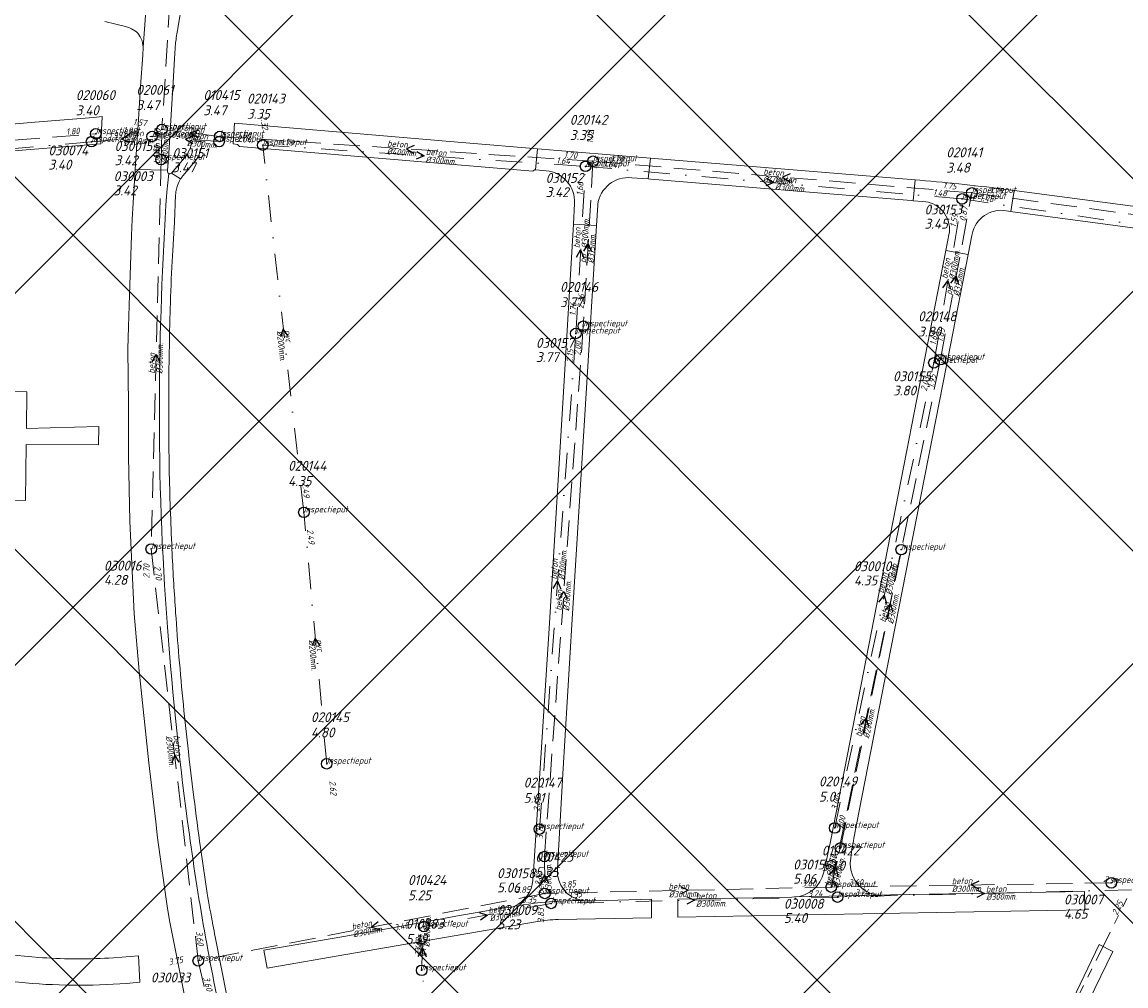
# Model space of a CAD drawing. Extents: x 148869 to 161638, y 453607 to 469810.
# Tile 180 of 256: x 152947 to 153157, y 463746 to 463929. Entities that reach past the tile are written whole.
import ezdxf

# ---------------------------------------------------------------- set-up
doc = ezdxf.new("R2010")
doc.units = 0
doc.header["$PDMODE"] = 32
doc.header["$PDSIZE"] = 2
for name, pattern in [('RI-GWA', [18.45, 6, -1.8, 1.75, -1.8, 1.75, -1.8, 1.75, -1.8]), ('RI-HWA', [7.4, 5, -2.4]), ('RI-VWA', [11, 5, -3, 0, -3])]:
    doc.linetypes.add(name, pattern=pattern)
doc.layers.get('0').update_dxf_attribs({"linetype": 'CONTINUOUS'})
doc.layers.get('DEFPOINTS').update_dxf_attribs({"linetype": 'CONTINUOUS'})
doc.layers.add('2023 hatch', color=90, linetype='CONTINUOUS')
for name, color, linetype, lineweight in [('B-OI-RI-GWA_BOB-T18', 10, 'CONTINUOUS', 18), ('B-OI-RI-GWA_TRANSPORTLEIDING-G', 10, 'RI-GWA', 18), ('B-OI-RI-HWA-BOB-T18', 150, 'CONTINUOUS', 18), ('B-OI-RI-HWA-MATERIAAL-T18', 150, 'CONTINUOUS', 18), ('B-OI-RI-HWA-PUTDEKSELHOOGTE-T25', 150, 'CONTINUOUS', 25), ('B-OI-RI-HWA-PUTNUMMER-T25', 150, 'CONTINUOUS', 25), ('B-OI-RI-HWA_DIAMETER-T18', 150, 'CONTINUOUS', 18), ('B-OI-RI-HWA_RIOOLPUT-S', 150, 'CONTINUOUS', 25), ('B-OI-RI-HWA_TRANSPORTLEIDING-G', 150, 'RI-HWA', 18), ('B-OI-RI-HWA_TRANSPORTLEIDING-VGS-G', 141, 'RI-HWA', 18), ('B-OI-RI-STROOMRICHTING-S', 252, 'CONTINUOUS', 25), ('B-OI-RI-VWA-BOB-T18', 34, 'CONTINUOUS', 18), ('B-OI-RI-VWA-DIAMETER-T18', 34, 'CONTINUOUS', 18), ('B-OI-RI-VWA-MATERIAAL-T18', 34, 'CONTINUOUS', 18), ('B-OI-RI-VWA_PUTDEKSELHOOGTE-T25', 34, 'CONTINUOUS', 25), ('B-OI-RI-VWA_PUTNUMMER-T25', 34, 'CONTINUOUS', 25), ('B-OI-RI-VWA_RIOOLPUT-S', 34, 'CONTINUOUS', 25), ('B-OI-RI-VWA_TRANSPORTLEIDING-G', 34, 'RI-VWA', 18), ('B-OI-RI-VWA_TRANSPORTLEIDING-VGS-G', 30, 'RI-VWA', 18), ('B-RO-VH-VERHARDING_ASFALT-GV', 251, 'CONTINUOUS', 18), ('B-RO-VH-VERHARDING_STRAATBAKSTEEN-GV', 251, 'CONTINUOUS', 18)]:
    doc.layers.add(name, color=color, linetype=linetype, lineweight=lineweight)
doc.styles.add('NLCS-ISO-M500-T18_CURSIEF', font='NLCS-ISO.ttf', dxfattribs={"oblique": 15, "height": 0.9})
doc.styles.add('NLCS-ISO-M750-T25_CURSIEF', font='NLCS-ISO.ttf', dxfattribs={"oblique": 15, "height": 1.875})

# ---------------------------------------------------------------- blocks, each defined once
blk = doc.blocks.new('ACMAP_ANN_TEMPLATE_vwa-diam')
at = {"color": 0, "linetype": 'ByBlock', "style": 'NLCS-ISO-M500-T18_CURSIEF', "oblique": 15}
blk.add_attdef('vwa-diam', (0.3, -1.3), '', height=1.2, dxfattribs=at)
blk = doc.blocks.new('ACMAP_ANN_TEMPLATE_vwa-materiaal')
at = {"color": 0, "linetype": 'ByBlock', "style": 'NLCS-ISO-M500-T18_CURSIEF', "oblique": 15}
blk.add_attdef('vwa-mat', (0.3, 0.2), '', height=1.2, dxfattribs=at)
blk = doc.blocks.new('ACMAP_ANN_TEMPLATE_vwa-nap-l')
at = {"color": 0, "linetype": 'ByBlock', "style": 'NLCS-ISO-M500-T18_CURSIEF', "oblique": 15}
blk.add_attdef('vwa-nap-l', (3.3, 0.2), '', height=1.2, dxfattribs=at)
blk = doc.blocks.new('ACMAP_ANN_TEMPLATE_vwa-nap-r')
at = {"color": 0, "linetype": 'ByBlock', "style": 'NLCS-ISO-M500-T18_CURSIEF', "oblique": 15}
blk.add_attdef('vwa-nap-r', (-5.6, 0.2), '', height=1.2, dxfattribs=at)
blk = doc.blocks.new('ACMAP_ANN_TEMPLATE_hwa-diam')
at = {"color": 0, "linetype": 'ByBlock', "style": 'NLCS-ISO-M500-T18_CURSIEF', "oblique": 15}
blk.add_attdef('hwa-diam', (-3.7, -1.3), '', height=1.2, dxfattribs=at)
blk = doc.blocks.new('ACMAP_ANN_TEMPLATE_hwa-materiaal')
at = {"color": 0, "linetype": 'ByBlock', "style": 'NLCS-ISO-M500-T18_CURSIEF', "oblique": 15}
blk.add_attdef('hwa-mat', (-3.7, 0.2), '', height=1.2, dxfattribs=at)
blk = doc.blocks.new('ACMAP_ANN_TEMPLATE_hwa-nap-l')
at = {"color": 0, "linetype": 'ByBlock', "style": 'NLCS-ISO-M500-T18_CURSIEF', "oblique": 15}
blk.add_attdef('hwa-nap-l', (3.3, 0.2), '', height=1.2, dxfattribs=at)
blk = doc.blocks.new('ACMAP_ANN_TEMPLATE_hwa-nap-r')
at = {"color": 0, "linetype": 'ByBlock', "style": 'NLCS-ISO-M500-T18_CURSIEF', "oblique": 15}
blk.add_attdef('hwa-nap-r', (-5.6, 0.2), '', height=1.2, dxfattribs=at)
blk = doc.blocks.new('ACMAP_ANN_TEMPLATE_gwa-nap-r')
at = {"color": 0, "linetype": 'ByBlock', "style": 'NLCS-ISO-M500-T18_CURSIEF', "oblique": 15}
blk.add_attdef('gwa-nap-r', (-5.6, 0.2), '', height=1.2, dxfattribs=at)
blk = doc.blocks.new('ACMAP_ANN_TEMPLATE_hwa-puth')
at = {"color": 0, "linetype": 'ByBlock', "style": 'NLCS-ISO-M750-T25_CURSIEF', "oblique": 15}
blk.add_attdef('hwa-puth', (-9, -6.8), '', height=1.88, dxfattribs=at)
blk = doc.blocks.new('ACMAP_ANN_TEMPLATE_hwa-putnr')
at = {"color": 0, "linetype": 'ByBlock', "style": 'NLCS-ISO-M750-T25_CURSIEF', "oblique": 15}
blk.add_attdef('hwa-putnr', (-9, -4.1), '', height=1.88, dxfattribs=at)
blk = doc.blocks.new('ACMAP_ANN_TEMPLATE_type knoop')
at = {"layer": 'DEFPOINTS', "style": 'NLCS-ISO-M500-T18_CURSIEF', "oblique": 15}
blk.add_attdef('type_knoop', (0, 0), '', height=1.2, dxfattribs=at)
blk = doc.blocks.new('ACMAP_ANN_TEMPLATE_vwa-puth')
at = {"color": 0, "linetype": 'ByBlock', "style": 'NLCS-ISO-M750-T25_CURSIEF', "oblique": 15}
blk.add_attdef('vwa-puth', (-3, 5), '', height=1.88, dxfattribs=at)
blk = doc.blocks.new('ACMAP_ANN_TEMPLATE_vwa-putnr')
at = {"color": 0, "linetype": 'ByBlock', "style": 'NLCS-ISO-M750-T25_CURSIEF', "oblique": 15}
blk.add_attdef('vaw-putnr', (-3, 7.9), '', height=1.88, dxfattribs=at)

msp = doc.modelspace()

# ---------------------------------------------------------------- hatches: boundary and pattern name
at = {"layer": '2023 hatch'}
h = msp.add_hatch(dxfattribs=at)
h.set_pattern_fill('L45L135', color=256, scale=49.98)
h.set_pattern_definition([(45, (0, 0), (-35.341197, 35.341197), []), (135, (0, 0), (-35.341197, -35.341197), [])])
h.paths.add_polyline_path([(155033.65, 463387.49), (154736.21, 463174.82), (154703.82, 463157.03), (154669.13, 463116.73), (154497.36, 463128.81), (154485.96, 463103.35), (154403, 462810.28), (154029.41, 462913.19), (153921.91, 462926.36), (153533.06, 462959.92), (153521.58, 463046.87), (153065.73, 463131.59), (152840.09, 463157.69), (152602.55, 463321.62), (152457.44, 463373.38), (152283.77, 463566.95), (152230.15, 463641.33), (152156.25, 463699.58), (152012.16, 463887.19), (152009.38, 463939.89), (151991.35, 464191.03), (152103.19, 464343.83), (152153.39, 464455.21), (152151.03, 464561.94), (152249.45, 464811.76), (152130.92, 465032.5), (152332.42, 465169.93), (152738.18, 465252.75), (152947.54, 465152.17), (153150.32, 465023.39), (153302.02, 464886.05), (153728.6, 464650.43), (153874.6, 464567.83), (153954.88, 464501.43), (153988.94, 464472.57), (154027.82, 464422.75), (154193.47, 464138.07), (154280.01, 463968.67), (154339.28, 463993.19), (154494.94, 463873.13), (154622.49, 463821.49), (154755.92, 463721.99), (154868.72, 463597.28)])

# ---------------------------------------------------------------- linework, layer by layer
at = {"layer": 'B-OI-RI-GWA_TRANSPORTLEIDING-G', "color": 251}
msp.add_line((153134.63, 463717.87), (153157.78, 463764.28), dxfattribs=at)
at = {"layer": 'B-OI-RI-HWA_RIOOLPUT-S', "color": 251}
for p in [(152973.67, 463908.63), (152961.1, 463907.8), (152984.65, 463907.29), (152973.5, 463902.9), (153055.55, 463902.58), (153127.51, 463896.58), (153053.71, 463871.26), (153121.53, 463864.92), (152971.63, 463828.98), (153114.1, 463828.86), (153102.56, 463772.24), (153046.32, 463770.59), (153046.4, 463763.6), (153100.8, 463764.8), (153154, 463765.6), (152980.56, 463750.8)]:
    msp.add_point(p, dxfattribs=at)
at = {"layer": 'B-OI-RI-HWA_TRANSPORTLEIDING-G', "color": 251}
for p, q in [((152980.77, 464021.57), (152973.67, 463908.63)), ((152973.5, 463902.9), (152973.67, 463908.63)), ((152984.65, 463907.29), (152973.67, 463908.63)), ((153055.55, 463902.58), (152984.65, 463907.29)), ((152973.5, 463902.9), (152971.63, 463828.98)), ((153055.55, 463902.58), (153053.71, 463871.26)), ((153127.51, 463896.58), (153055.55, 463902.58)), ((153121.53, 463864.92), (153127.51, 463896.58)), ((153213.48, 463885.11), (153127.51, 463896.58)), ((153053.71, 463871.26), (153046.32, 463770.59)), ((153102.56, 463772.24), (153121.53, 463864.92)), ((152971.63, 463828.98), (152980.56, 463750.8)), ((153100.8, 463764.8), (153114.1, 463828.86)), ((153100.8, 463764.8), (153102.56, 463772.24)), ((153046.32, 463770.59), (153046.4, 463763.6)), ((153100.8, 463764.8), (153046.4, 463763.6)), ((153154, 463765.6), (153100.8, 463764.8)), ((153046.4, 463763.6), (152980.56, 463750.8)), ((152980.56, 463750.8), (152994.12, 463693.46))]:
    msp.add_line(p, q, dxfattribs=at)
at = {"layer": 'B-OI-RI-HWA_TRANSPORTLEIDING-VGS-G', "color": 251}
msp.add_line((152916, 463904.3), (152961.1, 463907.8), dxfattribs=at)
at = {"layer": 'B-OI-RI-STROOMRICHTING-S', "color": 251}
for points in [[(152967.42, 463907.64), (152966.05, 463906.79), (152967.55, 463906.2)], [(152979.65, 463907.41), (152978.17, 463906.8), (152979.55, 463905.97)], [(152980.67, 463908.5), (152979.15, 463907.96), (152980.49, 463907.07)], [(153021.58, 463905.56), (153020.1, 463904.94), (153021.48, 463904.12)], [(153022.08, 463904.44), (153023.46, 463903.63), (153021.98, 463903)], [(153088.51, 463899.36), (153089.89, 463898.52), (153088.39, 463897.93)], [(153093.02, 463900.18), (153091.52, 463899.58), (153092.89, 463898.74)], [(153053.82, 463885.52), (153054.62, 463886.92), (153055.26, 463885.44)], [(153052.39, 463884.36), (153053.2, 463885.75), (153053.83, 463884.27)], [(153123.54, 463879.47), (153124.52, 463880.75), (153124.95, 463879.2)], [(153122.02, 463878.57), (153122.96, 463879.87), (153123.43, 463878.33)], [(152997.6, 463869.44), (152996.71, 463870.79), (152996.17, 463869.28)], [(152971.8, 463864.52), (152972.57, 463865.94), (152973.24, 463864.48)], [(153048.01, 463821.46), (153048.83, 463822.85), (153049.43, 463821.36)], [(153049.18, 463819.54), (153050.01, 463820.93), (153050.62, 463819.44)], [(153109.86, 463818.91), (153110.88, 463820.16), (153111.27, 463818.61)], [(153111.05, 463817.31), (153112.04, 463818.58), (153112.45, 463817.02)], [(153003.64, 463810.71), (153002.8, 463812.08), (153002.2, 463810.58)], [(153106.45, 463795.57), (153107.45, 463796.83), (153107.86, 463795.27)], [(152976.96, 463788.54), (152976.1, 463789.89), (152975.54, 463788.38)], [(153047.15, 463765.55), (153046.36, 463767.1), (153045.6, 463765.53)], [(153100.55, 463767.18), (153101.67, 463768.52), (153102.08, 463766.82)], [(153072.14, 463764.89), (153073.6, 463764.2), (153072.17, 463763.45)], [(153128.83, 463765.94), (153127.39, 463765.2), (153128.85, 463764.5)], [(153073.33, 463762.99), (153074.8, 463762.3), (153073.38, 463761.55)], [(153128.42, 463764.27), (153129.89, 463763.59), (153128.46, 463762.83)], [(153033.95, 463759.95), (153035.49, 463759.5), (153034.2, 463758.53)], [(153014.76, 463758.18), (153013.48, 463757.2), (153015.02, 463756.77)], [(153022.35, 463751.63), (153023.2, 463753.15), (153023.89, 463751.55)]]:
    msp.add_lwpolyline(points, dxfattribs=at)
at = {"layer": 'B-OI-RI-VWA_RIOOLPUT-S'}
for p in [(152960.3, 463906.3), (152971.81, 463907.29), (152984.53, 463906.31), (152992.82, 463905.64), (153054.13, 463901.61), (153125.65, 463895.43), (153052.29, 463869.89), (153120.3, 463864.31), (153000.63, 463835.94), (153004.97, 463788.21), (153045.38, 463775.8), (153101.46, 463776.02), (153047.6, 463761.7), (153102, 463762.9), (153023.4, 463757.3), (153023, 463749)]:
    msp.add_point(p, dxfattribs=at)
at = {"layer": 'B-OI-RI-VWA_TRANSPORTLEIDING-G', "color": 251}
for p, q in [((152960.3, 463906.3), (152971.81, 463907.29)), ((152984.53, 463906.31), (152971.81, 463907.29)), ((152992.82, 463905.64), (153054.13, 463901.61)), ((153000.63, 463835.94), (152992.82, 463905.64)), ((153052.29, 463869.89), (153054.13, 463901.61)), ((153054.13, 463901.61), (153125.65, 463895.43)), ((153120.3, 463864.31), (153125.65, 463895.43)), ((153125.65, 463895.43), (153214.21, 463882.42)), ((153045.38, 463775.8), (153052.29, 463869.89)), ((153101.46, 463776.02), (153120.3, 463864.31)), ((153004.97, 463788.21), (153000.63, 463835.94)), ((153102, 463762.9), (153047.6, 463761.7)), ((153157.78, 463764.28), (153102, 463762.9)), ((153047.6, 463761.7), (153023.4, 463757.3)), ((153023, 463749), (153023.4, 463757.3)), ((153026, 463728), (153023, 463749))]:
    msp.add_line(p, q, dxfattribs=at)
at = {"layer": 'B-OI-RI-VWA_TRANSPORTLEIDING-VGS-G', "color": 251}
msp.add_line((152960.3, 463906.3), (152914, 463902.1), dxfattribs=at)
at = {"layer": 'B-RO-VH-VERHARDING_ASFALT-GV', "flags": 128}
for points in [[(152976.67, 463927.77), (152978.15, 463936.76), (152979.36, 463944.09), (152979.63, 463946.07), (152980.07, 463952.53), (152980.89, 463964.57), (152981.37, 463970.9), (152973.36, 463971.6), (152972.64, 463961.9), (152972.32, 463957.02), (152972.03, 463952.39), (152970.8, 463933.95)], [(152970.78, 463933.73), (152970.78, 463933.71), (152970.08, 463924.23)], [(152970.08, 463924.23), (152970.78, 463933.71)], [(152962.84, 463929.09), (152964.91, 463928.59), (152966.78, 463928.17)], [(152968.23, 463927.56), (152968.82, 463927.17)], [(152970.08, 463924.23), (152970.04, 463922.71), (152969.59, 463916.76), (152969.19, 463910.48), (152968.59, 463901), (152974.76, 463900.9), (152974.89, 463903.11), (152975.79, 463917.58), (152976.05, 463922.04), (152976.28, 463925.03)], [(152981.3, 463906.3), (152979.08, 463906.46), (152979.05, 463906.22)], [(152978.27, 463903.63), (152975.48, 463900.31), (152977.22, 463899.22)], [(153062.9, 463899.46), (153066.06, 463899.22), (153066.48, 463903.19), (153045.04, 463904.96), (153044.64, 463900.97), (153046.66, 463900.78)], [(152974.74, 463900.64), (152974.76, 463900.9), (152968.59, 463901), (152968.02, 463891.5), (152967.9, 463888.48), (152967.49, 463877.24), (152967.29, 463871.18), (152967.21, 463866.99), (152967.34, 463856.28), (152967.33, 463846.54), (152967.55, 463834.28), (152968.4, 463816.65), (152969.37, 463805.78), (152971.2, 463788.38), (152972.5, 463777.21), (152972.78, 463774.74)], [(152977.65, 463899.82), (152979.61, 463902.13)], [(152974.96, 463900.25), (152974.58, 463896.72)], [(152974.58, 463896.72), (152974.96, 463900.25)], [(152977.22, 463899.22), (152975.48, 463900.31)], [(153117.63, 463898.97), (153116.76, 463899.06), (153116.35, 463895.1), (153118.2, 463894.95)], [(153134, 463893.19), (153134.93, 463893.06), (153135.52, 463897.05), (153134.52, 463897.17)], [(152975.62, 463883.6), (152975.73, 463885.61), (152975.86, 463887.84), (152976.04, 463891.02), (152976.28, 463896.22)], [(153052.05, 463894.57), (153051.84, 463890.67), (153056.19, 463890.37), (153056.44, 463894.25), (153056.45, 463894.35)], [(153123.25, 463889.12), (153123.21, 463888.91), (153122.58, 463885.61), (153126.82, 463884.9), (153127.54, 463888.46), (153127.59, 463888.73)], [(152979.75, 463781.81), (152978.86, 463789.08), (152978.72, 463790.47)], [(152972.78, 463774.74), (152972.83, 463774.18), (152973.57, 463768.77), (152974.74, 463760.73), (152975.16, 463758.13), (152978.17, 463743.25), (152978.4, 463742.13)], [(152982.27, 463763.59), (152981.92, 463765.79), (152981, 463772.3)], [(152987.08, 463738.85), (152986.06, 463743.83), (152983.79, 463755.38)]]:
    msp.add_lwpolyline(points, dxfattribs=at)
at = {"layer": 'B-RO-VH-VERHARDING_ASFALT-GV'}
for points in [[(152966.78, 463928.17, -0.052747), (152968.23, 463927.56)], [(152968.82, 463927.17, -0.199786), (152970.08, 463924.23)], [(152976.28, 463925.03, -0.020037), (152976.67, 463927.77)], [(152979.25, 463905.75, -0.107824), (152978.27, 463903.63)], [(152979.05, 463906.22, -0.310509), (152979.25, 463905.75)], [(152979.61, 463902.13, 0.177263), (152981.3, 463906.3)], [(152974.96, 463900.25, -0.275263), (152974.74, 463900.64)], [(152975.48, 463900.31, -0.33047), (152974.96, 463900.25)], [(152976.42, 463897.28, -0.086053), (152977.22, 463899.22)], [(152977.22, 463899.22, -0.03016), (152977.65, 463899.82)], [(153046.66, 463900.78, -0.401304), (153052.05, 463894.57)], [(153056.45, 463894.35, -0.404316), (153062.9, 463899.46)], [(153134.52, 463897.17, 0.012066), (153117.63, 463898.97)], [(152974.58, 463896.72, 0.015091), (152973.19, 463856.64)], [(152973.19, 463856.64, -0.015091), (152974.58, 463896.72)], [(152976.28, 463896.22, -0.042934), (152976.42, 463897.28)], [(153118.2, 463894.95, -0.429649), (153123.25, 463889.12)], [(153127.59, 463888.73, -0.408159), (153134, 463893.19)], [(152975.24, 463874.59, -0.005208), (152975.62, 463883.6)], [(152975.18, 463872.5, -0.00097), (152975.24, 463874.59)], [(152975.08, 463867.67, -0.001657), (152975.18, 463872.5)], [(152975.06, 463843.22, -0.008835), (152975.08, 463867.67)], [(152973.19, 463856.64, 0.020375), (152974.73, 463814.13)], [(152974.73, 463814.13, -0.020375), (152973.19, 463856.64)], [(152975.61, 463828.06, -0.004682), (152975.06, 463843.22)], [(152976.28, 463816.83, -0.005249), (152975.61, 463828.06)], [(152976.91, 463808.49, -0.003594), (152976.28, 463816.83)], [(152974.73, 463814.13, 0.016369), (152978.89, 463774.8)], [(152978.89, 463774.8, -0.016369), (152974.73, 463814.13)], [(152977.74, 463799.39, -0.003847), (152976.91, 463808.49)], [(152978.72, 463790.47, -0.007729), (152977.74, 463799.39)], [(152981, 463772.3, -0.004419), (152979.75, 463781.81)], [(152978.89, 463774.8, 0.021596), (152985.86, 463735.94)], [(152985.86, 463735.94, -0.021596), (152978.89, 463774.8)], [(152983.35, 463757.63, -0.003821), (152982.27, 463763.59)], [(152983.79, 463755.38, -0.000859), (152983.35, 463757.63)]]:
    msp.add_lwpolyline(points, format="xyb", dxfattribs=at)
at = {"layer": 'B-RO-VH-VERHARDING_ASFALT-GV', "flags": 128}
for points in [[(153044.1, 463900.72), (153044.43, 463900.98), (153044.64, 463900.97), (153045.04, 463904.96), (153031.4, 463906.09), (152988.24, 463909.75), (152987.46, 463909.83), (152987.2, 463905.86), (152988.05, 463905.77), (152988.39, 463905.37)], [(153066.52, 463899.19), (153115.96, 463895.14), (153116.35, 463895.1), (153116.76, 463899.06), (153066.48, 463903.19), (153066.06, 463899.22)], [(153199.68, 463884.42), (153200.29, 463888.47), (153135.52, 463897.05), (153134.93, 463893.06), (153135.3, 463893.01), (153199.34, 463884.47)]]:
    msp.add_lwpolyline(points, close=True, dxfattribs=at)
at = {"layer": 'B-RO-VH-VERHARDING_STRAATBAKSTEEN-GV', "flags": 128}
for points in [[(152921.1, 463902.62), (152962.05, 463905.9), (152962.35, 463911.09), (152960.67, 463910.9), (152949.52, 463910.01), (152947.4, 463909.82), (152942.73, 463909.45), (152934.55, 463908.8), (152934.24, 463908.77), (152904.38, 463906.36), (152885.27, 463904.77)], [(153048.82, 463768.35), (153049.81, 463786.28), (153051.58, 463815.65), (153054.11, 463856.5), (153056.19, 463890.37), (153051.84, 463890.67), (153049.91, 463857.75), (153047.21, 463813.9), (153044.26, 463767.75), (153044.15, 463766.1)], [(153105.12, 463774.1), (153111.52, 463806.79), (153123.43, 463867.69), (153126.82, 463884.9), (153122.58, 463885.61), (153113.59, 463839.59), (153103.35, 463787.09), (153100.68, 463773.47), (153099.69, 463769.01), (153099.38, 463767.62)], [(152945.6, 463838.23), (152947.77, 463838.2), (152947.88, 463848.81), (152961.63, 463848.72), (152961.71, 463852.21), (152952.47, 463851.97), (152947.97, 463851.85), (152948.04, 463858.8), (152929.01, 463859.05)], [(153048.96, 463758.66), (153066.67, 463758.95), (153066.66, 463762.5), (153055.95, 463762.2), (153054.51, 463762.18)], [(153093.8, 463762.92), (153110.32, 463763.24)], [(153039.97, 463760.93), (153039.54, 463760.84), (153039.37, 463760.96), (153029.49, 463759.26), (153024.48, 463758.36), (153008.25, 463755.45), (152993.05, 463752.83), (152993.67, 463749.4), (152994.75, 463749.59), (153008.62, 463751.98), (153045.03, 463758.29)], [(153053.4, 463762.27), (153053.06, 463762.27), (153051.77, 463762.25), (153050.48, 463762.21), (153049.2, 463762.15), (153047.92, 463762.07), (153046.64, 463761.96), (153045.55, 463761.85), (153044.47, 463761.73), (153043.39, 463761.59), (153042.31, 463761.44), (153040.62, 463761.17)], [(153040.62, 463761.17), (153042.31, 463761.44), (153043.39, 463761.59), (153044.47, 463761.73), (153045.55, 463761.85), (153046.64, 463761.96), (153047.92, 463762.07), (153049.2, 463762.15), (153050.48, 463762.21), (153051.77, 463762.25), (153053.06, 463762.27), (153053.4, 463762.27)], [(152950.96, 463751.4), (152945.51, 463751.9)], [(152969.5, 463746.73), (152969.25, 463751.75), (152964.46, 463751.39)], [(152943.25, 463747.09), (152949.05, 463746.5)]]:
    msp.add_lwpolyline(points, dxfattribs=at)
at = {"layer": 'B-RO-VH-VERHARDING_STRAATBAKSTEEN-GV'}
for points in [[(153104.45, 463769.81, -0.025883), (153105.12, 463774.1)], [(153104.42, 463769.15, -0.027486), (153104.45, 463769.81)], [(153109.57, 463763.29, -0.374934), (153104.42, 463769.15)], [(153053.4, 463762.27, -0.381713), (153048.8, 463768.14)], [(153048.8, 463768.14, -0.009544), (153048.82, 463768.35)], [(153099.38, 463767.62, -0.345634), (153093.8, 463762.92)], [(153044.15, 463766.1, -0.275288), (153040.62, 463761.17)], [(153110.32, 463763.24, -0.031813), (153109.57, 463763.29)], [(153040.62, 463761.17, -0.030094), (153039.97, 463760.93)], [(153054.51, 463762.18, -0.050247), (153053.4, 463762.27)], [(153045.03, 463758.29, -0.012318), (153046.9, 463758.52)], [(153046.9, 463758.52, -0.013135), (153048.96, 463758.66)], [(152964.46, 463751.39, -0.032225), (152950.96, 463751.4)], [(152949.05, 463746.5, 0.042504), (152969.5, 463746.73)]]:
    msp.add_lwpolyline(points, format="xyb", dxfattribs=at)
at = {"layer": 'B-RO-VH-VERHARDING_STRAATBAKSTEEN-GV', "flags": 128}
for points in [[(153148.97, 463760.48), (153148.91, 463763.96), (153112.07, 463763.32), (153110.32, 463763.24), (153093.8, 463762.92), (153093.34, 463762.91), (153071.64, 463762.53), (153071.68, 463759.08)], [(153151.72, 463753.88), (153140.24, 463730.01), (153137.01, 463723.4), (153139.49, 463722.15), (153154.32, 463752.56)]]:
    msp.add_lwpolyline(points, close=True, dxfattribs=at)

# ---------------------------------------------------------------- block references
at = {"layer": 'B-OI-RI-GWA_BOB-T18', "color": 251}
for rotation, values in [(345.5565724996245, {'gwa-nap-r': '2.59'}), (63.48929506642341, {'gwa-nap-r': '2.25'})]:
    msp.add_blockref('ACMAP_ANN_TEMPLATE_gwa-nap-r', (153157.78, 463764.28), dxfattribs=dict(at, rotation=rotation)).add_auto_attribs(values)
at = {"layer": 'B-OI-RI-HWA-BOB-T18', "color": 251}
for name, p, rotation, values in [('ACMAP_ANN_TEMPLATE_hwa-nap-r', (152973.67, 463908.63), 353.0498025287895, {'hwa-nap-r': '1.57'}), ('ACMAP_ANN_TEMPLATE_hwa-nap-l', (152973.5, 463902.9), 88.5508622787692, {'hwa-nap-l': '1.90'}), ('ACMAP_ANN_TEMPLATE_hwa-nap-l', (152973.5, 463902.9), 88.30062370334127, {'hwa-nap-l': '1.40'}), ('ACMAP_ANN_TEMPLATE_hwa-nap-r', (152961.1, 463907.8), 4.437563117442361, {'hwa-nap-r': '1.80'}), ('ACMAP_ANN_TEMPLATE_hwa-nap-r', (152984.65, 463907.29), 356.1977787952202, {'hwa-nap-r': '1.60'}), ('ACMAP_ANN_TEMPLATE_hwa-nap-l', (152984.65, 463907.29), 353.0498025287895, {'hwa-nap-l': '1.60'}), ('ACMAP_ANN_TEMPLATE_hwa-nap-l', (153055.55, 463902.58), 86.64147506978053, {'hwa-nap-l': '1.02'}), ('ACMAP_ANN_TEMPLATE_hwa-nap-r', (152973.67, 463908.63), 86.40282092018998, {'hwa-nap-r': '1.31'}), ('ACMAP_ANN_TEMPLATE_hwa-nap-r', (152973.67, 463908.63), 88.30062370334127, {'hwa-nap-r': '1.40'}), ('ACMAP_ANN_TEMPLATE_hwa-nap-r', (153055.55, 463902.58), 355.2316802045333, {'hwa-nap-r': '1.70'}), ('ACMAP_ANN_TEMPLATE_hwa-nap-l', (153055.55, 463902.58), 356.1977787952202, {'hwa-nap-l': '1.70'}), ('ACMAP_ANN_TEMPLATE_hwa-nap-r', (153127.51, 463896.58), 352.4039160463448, {'hwa-nap-r': '1.75'}), ('ACMAP_ANN_TEMPLATE_hwa-nap-l', (153127.51, 463896.58), 355.2316802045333, {'hwa-nap-l': '1.75'}), ('ACMAP_ANN_TEMPLATE_hwa-nap-r', (153127.51, 463896.58), 79.29372399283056, {'hwa-nap-r': '0.87'}), ('ACMAP_ANN_TEMPLATE_hwa-nap-l', (153053.71, 463871.26), 85.80082026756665, {'hwa-nap-l': '2.36'}), ('ACMAP_ANN_TEMPLATE_hwa-nap-l', (153121.53, 463864.92), 79.29372399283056, {'hwa-nap-l': '1.85'}), ('ACMAP_ANN_TEMPLATE_hwa-nap-r', (153053.71, 463871.26), 86.64147506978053, {'hwa-nap-r': '2.00'}), ('ACMAP_ANN_TEMPLATE_hwa-nap-r', (153121.53, 463864.92), 78.43230335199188, {'hwa-nap-r': '1.95'}), ('ACMAP_ANN_TEMPLATE_hwa-nap-r', (152971.63, 463828.98), 88.5508622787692, {'hwa-nap-r': '2.70'}), ('ACMAP_ANN_TEMPLATE_hwa-nap-l', (152971.63, 463828.98), 276.516287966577, {'hwa-nap-l': '2.70'}), ('ACMAP_ANN_TEMPLATE_hwa-nap-r', (153114.1, 463828.86), 78.27100514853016, {'hwa-nap-r': '2.76'}), ('ACMAP_ANN_TEMPLATE_hwa-nap-l', (153102.56, 463772.24), 78.43230335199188, {'hwa-nap-l': '3.00'}), ('ACMAP_ANN_TEMPLATE_hwa-nap-l', (153046.32, 463770.59), 90.67172414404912, {'hwa-nap-l': '3.76'}), ('ACMAP_ANN_TEMPLATE_hwa-nap-l', (153100.8, 463764.8), 78.27100514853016, {'hwa-nap-l': '3.57'}), ('ACMAP_ANN_TEMPLATE_hwa-nap-l', (153100.8, 463764.8), 76.71442443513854, {'hwa-nap-l': '3.60'}), ('ACMAP_ANN_TEMPLATE_hwa-nap-r', (153102.56, 463772.24), 76.71442443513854, {'hwa-nap-r': '3.48'}), ('ACMAP_ANN_TEMPLATE_hwa-nap-r', (153046.32, 463770.59), 85.80082026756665, {'hwa-nap-r': '2.85'}), ('ACMAP_ANN_TEMPLATE_hwa-nap-r', (153046.4, 463763.6), 1.263672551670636, {'hwa-nap-r': '3.85'}), ('ACMAP_ANN_TEMPLATE_hwa-nap-l', (153046.4, 463763.6), 11.00167745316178, {'hwa-nap-l': '3.85'}), ('ACMAP_ANN_TEMPLATE_hwa-nap-r', (153100.8, 463764.8), 0.8615257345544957, {'hwa-nap-r': '3.60'}), ('ACMAP_ANN_TEMPLATE_hwa-nap-l', (153100.8, 463764.8), 1.263672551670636, {'hwa-nap-l': '3.60'}), ('ACMAP_ANN_TEMPLATE_hwa-nap-r', (153046.4, 463763.6), 90.67172414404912, {'hwa-nap-r': '3.83'}), ('ACMAP_ANN_TEMPLATE_hwa-nap-r', (152980.56, 463750.8), 276.516287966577, {'hwa-nap-r': '3.60'}), ('ACMAP_ANN_TEMPLATE_hwa-nap-r', (152980.56, 463750.8), 11.00167745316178, {'hwa-nap-r': '3.75'}), ('ACMAP_ANN_TEMPLATE_hwa-nap-l', (152980.56, 463750.8), 283.3051086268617, {'hwa-nap-l': '3.60'})]:
    msp.add_blockref(name, p, dxfattribs=dict(at, rotation=rotation)).add_auto_attribs(values)
at = {"layer": 'B-OI-RI-HWA-MATERIAAL-T18', "color": 251}
for p, rotation, values in [((152979.16, 463907.96), 353.0498025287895, {'hwa-mat': 'beton'}), ((152973.58, 463905.77), 88.30062370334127, {'hwa-mat': 'beton'}), ((153020.1, 463904.94), 356.1977787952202, {'hwa-mat': 'beton'}), ((153091.53, 463899.58), 355.2316802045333, {'hwa-mat': 'beton'}), ((153054.63, 463886.92), 86.64147506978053, {'hwa-mat': 'pp'}), ((153124.52, 463880.75), 79.29372399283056, {'hwa-mat': 'pp'}), ((152972.57, 463865.94), 88.5508622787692, {'hwa-mat': 'beton'}), ((153050.01, 463820.93), 85.80082026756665, {'hwa-mat': 'beton'}), ((153112.04, 463818.58), 78.43230335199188, {'hwa-mat': 'beton'}), ((153107.45, 463796.83), 78.27100514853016, {'hwa-mat': 'beton'}), ((152976.1, 463789.89), 276.516287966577, {'hwa-mat': 'beton'}), ((153101.68, 463768.52), 76.71442443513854, {'hwa-mat': 'beton'}), ((153046.36, 463767.1), 90.67172414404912, {'hwa-mat': 'beton'}), ((153073.6, 463764.2), 1.263672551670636, {'hwa-mat': 'beton'}), ((153127.4, 463765.2), 0.8615257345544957, {'hwa-mat': 'beton'}), ((153013.48, 463757.2), 11.00167745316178, {'hwa-mat': 'beton'})]:
    msp.add_blockref('ACMAP_ANN_TEMPLATE_hwa-materiaal', p, dxfattribs=dict(at, rotation=rotation)).add_auto_attribs(values)
at = {"layer": 'B-OI-RI-HWA-PUTDEKSELHOOGTE-T25', "color": 251}
for p, values in [((152973.67, 463908.63), {'hwa-puth': '3.42'}), ((152961.1, 463907.8), {'hwa-puth': '3.40'}), ((152984.65, 463907.29), {'hwa-puth': '3.47'}), ((152973.5, 463902.9), {'hwa-puth': '3.42'}), ((153055.55, 463902.58), {'hwa-puth': '3.42'}), ((153127.51, 463896.58), {'hwa-puth': '3.45'}), ((153053.71, 463871.26), {'hwa-puth': '3.77'}), ((153121.53, 463864.92), {'hwa-puth': '3.80'}), ((152971.63, 463828.98), {'hwa-puth': '4.28'}), ((153114.1, 463828.86), {'hwa-puth': '4.35'}), ((153102.56, 463772.24), {'hwa-puth': '5.06'}), ((153046.32, 463770.59), {'hwa-puth': '5.06'}), ((153154, 463765.6), {'hwa-puth': '4.65'}), ((153046.4, 463763.6), {'hwa-puth': '5.23'}), ((153100.8, 463764.8), {'hwa-puth': '5.40'})]:
    msp.add_blockref('ACMAP_ANN_TEMPLATE_hwa-puth', p, dxfattribs=at).add_auto_attribs(values)
at = {"layer": 'B-OI-RI-HWA-PUTNUMMER-T25', "color": 251}
for p, values in [((152961.1, 463907.8), {'hwa-putnr': '030074'}), ((152973.67, 463908.63), {'hwa-putnr': '030015'}), ((152984.65, 463907.29), {'hwa-putnr': '030151'}), ((152973.5, 463902.9), {'hwa-putnr': '030003'}), ((153055.55, 463902.58), {'hwa-putnr': '030152'}), ((153127.51, 463896.58), {'hwa-putnr': '030153'}), ((153053.71, 463871.26), {'hwa-putnr': '030157'}), ((153121.53, 463864.92), {'hwa-putnr': '030155'}), ((152971.63, 463828.98), {'hwa-putnr': '030016'}), ((153114.1, 463828.86), {'hwa-putnr': '030010'}), ((153102.56, 463772.24), {'hwa-putnr': '030156'}), ((153046.32, 463770.59), {'hwa-putnr': '030158'}), ((153100.8, 463764.8), {'hwa-putnr': '030008'}), ((153154, 463765.6), {'hwa-putnr': '030007'}), ((153046.4, 463763.6), {'hwa-putnr': '030009'}), ((152980.56, 463750.8), {'hwa-putnr': '030033'})]:
    msp.add_blockref('ACMAP_ANN_TEMPLATE_hwa-putnr', p, dxfattribs=at).add_auto_attribs(values)
at = {"layer": 'B-OI-RI-HWA_DIAMETER-T18', "color": 251}
for p, rotation, values in [((152973.58, 463905.77), 88.30062370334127, {'hwa-diam': '%%c300mm.'}), ((152979.16, 463907.96), 353.0498025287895, {'hwa-diam': '%%c400mm.'}), ((153020.1, 463904.94), 356.1977787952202, {'hwa-diam': '%%c400mm.'}), ((153091.53, 463899.58), 355.2316802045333, {'hwa-diam': '%%c400mm.'}), ((153054.63, 463886.92), 86.64147506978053, {'hwa-diam': '%%c315mm.'}), ((153124.52, 463880.75), 79.29372399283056, {'hwa-diam': '%%c315mm.'}), ((152972.57, 463865.94), 88.5508622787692, {'hwa-diam': '%%c300mm.'}), ((153050.01, 463820.93), 85.80082026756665, {'hwa-diam': '%%c300mm.'}), ((153112.04, 463818.58), 78.43230335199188, {'hwa-diam': '%%c300mm.'}), ((153107.45, 463796.83), 78.27100514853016, {'hwa-diam': '%%c200mm.'}), ((152976.1, 463789.89), 276.516287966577, {'hwa-diam': '%%c300mm.'}), ((153101.68, 463768.52), 76.71442443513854, {'hwa-diam': '%%c300mm.'}), ((153046.36, 463767.1), 90.67172414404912, {'hwa-diam': '%%c300mm.'}), ((153127.4, 463765.2), 0.8615257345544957, {'hwa-diam': '%%c300mm.'}), ((153073.6, 463764.2), 1.263672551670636, {'hwa-diam': '%%c300mm.'}), ((153013.48, 463757.2), 11.00167745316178, {'hwa-diam': '%%c300mm.'})]:
    msp.add_blockref('ACMAP_ANN_TEMPLATE_hwa-diam', p, dxfattribs=dict(at, rotation=rotation)).add_auto_attribs(values)
at = {"layer": 'B-OI-RI-VWA-BOB-T18', "color": 251}
for name, p, rotation, values in [('ACMAP_ANN_TEMPLATE_vwa-nap-r', (152992.82, 463905.64), 276.3899042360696, {'vwa-nap-r': '2.32'}), ('ACMAP_ANN_TEMPLATE_vwa-nap-l', (152960.3, 463906.3), 5.183271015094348, {'vwa-nap-l': '1.99'}), ('ACMAP_ANN_TEMPLATE_vwa-nap-l', (152960.3, 463906.3), 4.916034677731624, {'vwa-nap-l': '1.99'}), ('ACMAP_ANN_TEMPLATE_vwa-nap-r', (152971.81, 463907.29), 4.916034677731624, {'vwa-nap-r': '2.04'}), ('ACMAP_ANN_TEMPLATE_vwa-nap-r', (152971.81, 463907.29), 355.5944056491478, {'vwa-nap-r': '1.99'}), ('ACMAP_ANN_TEMPLATE_vwa-nap-l', (152984.53, 463906.31), 355.5944056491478, {'vwa-nap-l': '2.04'}), ('ACMAP_ANN_TEMPLATE_vwa-nap-l', (152992.82, 463905.64), 356.2454791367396, {'vwa-nap-l': '1.79'}), ('ACMAP_ANN_TEMPLATE_vwa-nap-r', (153054.13, 463901.61), 356.2454791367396, {'vwa-nap-r': '1.64'}), ('ACMAP_ANN_TEMPLATE_vwa-nap-l', (153054.13, 463901.61), 355.0560136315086, {'vwa-nap-l': '1.64'}), ('ACMAP_ANN_TEMPLATE_vwa-nap-r', (153054.13, 463901.61), 86.68394070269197, {'vwa-nap-r': '1.66'}), ('ACMAP_ANN_TEMPLATE_vwa-nap-r', (153125.65, 463895.43), 355.0560136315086, {'vwa-nap-r': '1.48'}), ('ACMAP_ANN_TEMPLATE_vwa-nap-l', (153125.65, 463895.43), 351.6426819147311, {'vwa-nap-l': '1.48'}), ('ACMAP_ANN_TEMPLATE_vwa-nap-r', (153125.65, 463895.43), 80.24410982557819, {'vwa-nap-r': '1.59'}), ('ACMAP_ANN_TEMPLATE_vwa-nap-l', (153052.29, 463869.89), 86.68394070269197, {'vwa-nap-l': '1.76'}), ('ACMAP_ANN_TEMPLATE_vwa-nap-l', (153120.3, 463864.31), 80.24410982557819, {'vwa-nap-l': '1.69'}), ('ACMAP_ANN_TEMPLATE_vwa-nap-r', (153052.29, 463869.89), 85.79873108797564, {'vwa-nap-r': '2.15'}), ('ACMAP_ANN_TEMPLATE_vwa-nap-r', (153120.3, 463864.31), 77.95311331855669, {'vwa-nap-r': '2.03'}), ('ACMAP_ANN_TEMPLATE_vwa-nap-r', (153000.63, 463835.94), 275.200705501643, {'vwa-nap-r': '2.49'}), ('ACMAP_ANN_TEMPLATE_vwa-nap-l', (153000.63, 463835.94), 276.3899042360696, {'vwa-nap-l': '2.49'}), ('ACMAP_ANN_TEMPLATE_vwa-nap-l', (153004.97, 463788.21), 275.200705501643, {'vwa-nap-l': '2.62'}), ('ACMAP_ANN_TEMPLATE_vwa-nap-l', (153045.38, 463775.8), 85.79873108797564, {'vwa-nap-l': '2.65'}), ('ACMAP_ANN_TEMPLATE_vwa-nap-l', (153101.46, 463776.02), 77.95311331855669, {'vwa-nap-l': '3.00'}), ('ACMAP_ANN_TEMPLATE_vwa-nap-r', (153047.6, 463761.7), 1.263672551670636, {'vwa-nap-r': '3.35'}), ('ACMAP_ANN_TEMPLATE_vwa-nap-l', (153047.6, 463761.7), 10.30484646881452, {'vwa-nap-l': '3.35'}), ('ACMAP_ANN_TEMPLATE_vwa-nap-r', (153102, 463762.9), 1.417211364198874, {'vwa-nap-r': '3.24'}), ('ACMAP_ANN_TEMPLATE_vwa-nap-l', (153102, 463762.9), 1.263672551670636, {'vwa-nap-l': '3.24'}), ('ACMAP_ANN_TEMPLATE_vwa-nap-r', (153023.4, 463757.3), 10.30484646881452, {'vwa-nap-r': '3.40'}), ('ACMAP_ANN_TEMPLATE_vwa-nap-r', (153023.4, 463757.3), 87.24089234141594, {'vwa-nap-r': '3.45'}), ('ACMAP_ANN_TEMPLATE_vwa-nap-l', (153023, 463749), 87.24089234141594, {'vwa-nap-l': '3.48'}), ('ACMAP_ANN_TEMPLATE_vwa-nap-r', (153023, 463749), 278.130102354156, {'vwa-nap-r': '3.48'})]:
    msp.add_blockref(name, p, dxfattribs=dict(at, rotation=rotation)).add_auto_attribs(values)
at = {"layer": 'B-OI-RI-VWA-DIAMETER-T18', "color": 251}
for p, rotation, values in [((152966.05, 463906.79), 4.916034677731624, {'vwa-diam': '%%c300mm.'}), ((152978.17, 463906.8), 355.5944056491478, {'vwa-diam': '%%c300mm.'}), ((153023.47, 463903.63), 356.2454791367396, {'vwa-diam': '%%c300mm.'}), ((153089.89, 463898.52), 355.0560136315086, {'vwa-diam': '%%c300mm.'}), ((153053.21, 463885.75), 86.68394070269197, {'vwa-diam': '%%c300mm.'}), ((153122.97, 463879.87), 80.24410982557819, {'vwa-diam': '%%c300mm.'}), ((152996.72, 463870.79), 276.3899042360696, {'vwa-diam': '%%c200mm.'}), ((153048.83, 463822.85), 85.79873108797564, {'vwa-diam': '%%c300mm.'}), ((153110.88, 463820.16), 77.95311331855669, {'vwa-diam': '%%c300mm.'}), ((153002.8, 463812.08), 275.200705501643, {'vwa-diam': '%%c200mm.'}), ((153129.89, 463763.59), 1.417211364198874, {'vwa-diam': '%%c300mm.'}), ((153023.2, 463753.15), 87.24089234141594, {'vwa-diam': '%%c200mm.'}), ((153074.8, 463762.3), 1.263672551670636, {'vwa-diam': '%%c300mm.'}), ((153035.5, 463759.5), 10.30484646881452, {'vwa-diam': '%%c300mm.'})]:
    msp.add_blockref('ACMAP_ANN_TEMPLATE_vwa-diam', p, dxfattribs=dict(at, rotation=rotation)).add_auto_attribs(values)
at = {"layer": 'B-OI-RI-VWA-MATERIAAL-T18', "color": 251}
for p, rotation, values in [((152966.05, 463906.79), 4.916034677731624, {'vwa-mat': 'beton'}), ((152978.17, 463906.8), 355.5944056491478, {'vwa-mat': 'beton'}), ((153023.47, 463903.63), 356.2454791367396, {'vwa-mat': 'beton'}), ((153089.89, 463898.52), 355.0560136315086, {'vwa-mat': 'beton'}), ((153053.21, 463885.75), 86.68394070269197, {'vwa-mat': 'beton'}), ((153122.97, 463879.87), 80.24410982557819, {'vwa-mat': 'beton'}), ((152996.72, 463870.79), 276.3899042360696, {'vwa-mat': 'pvc'}), ((153048.83, 463822.85), 85.79873108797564, {'vwa-mat': 'beton'}), ((153110.88, 463820.16), 77.95311331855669, {'vwa-mat': 'beton'}), ((153002.8, 463812.08), 275.200705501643, {'vwa-mat': 'pvc'}), ((153129.89, 463763.59), 1.417211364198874, {'vwa-mat': 'beton'}), ((153074.8, 463762.3), 1.263672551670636, {'vwa-mat': 'beton'}), ((153035.5, 463759.5), 10.30484646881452, {'vwa-mat': 'beton'}), ((153023.2, 463753.15), 87.24089234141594, {'vwa-mat': 'pvc'})]:
    msp.add_blockref('ACMAP_ANN_TEMPLATE_vwa-materiaal', p, dxfattribs=dict(at, rotation=rotation)).add_auto_attribs(values)
at = {"layer": 'B-OI-RI-VWA_PUTDEKSELHOOGTE-T25', "color": 251}
for p, values in [((152971.81, 463907.29), {'vwa-puth': '3.47'}), ((152960.3, 463906.3), {'vwa-puth': '3.40'}), ((152984.53, 463906.31), {'vwa-puth': '3.47'}), ((152992.82, 463905.64), {'vwa-puth': '3.35'}), ((153054.13, 463901.61), {'vwa-puth': '3.35'}), ((153125.65, 463895.43), {'vwa-puth': '3.48'}), ((153052.29, 463869.89), {'vwa-puth': '3.77'}), ((153120.3, 463864.31), {'vwa-puth': '3.80'}), ((153000.63, 463835.94), {'vwa-puth': '4.35'}), ((153004.97, 463788.21), {'vwa-puth': '4.80'}), ((153045.38, 463775.8), {'vwa-puth': '5.01'}), ((153101.46, 463776.02), {'vwa-puth': '5.01'}), ((153102, 463762.9), {'vwa-puth': '5.40'}), ((153047.6, 463761.7), {'vwa-puth': '5.35'}), ((153023.4, 463757.3), {'vwa-puth': '5.25'}), ((153023, 463749), {'vwa-puth': '5.19'})]:
    msp.add_blockref('ACMAP_ANN_TEMPLATE_vwa-puth', p, dxfattribs=at).add_auto_attribs(values)
at = {"layer": 'B-OI-RI-VWA_PUTNUMMER-T25', "color": 251}
for p, values in [((152960.3, 463906.3), {'vaw-putnr': '020060'}), ((152971.81, 463907.29), {'vaw-putnr': '020061'}), ((152984.53, 463906.31), {'vaw-putnr': '010415'}), ((152992.82, 463905.64), {'vaw-putnr': '020143'}), ((153054.13, 463901.61), {'vaw-putnr': '020142'}), ((153125.65, 463895.43), {'vaw-putnr': '020141'}), ((153052.29, 463869.89), {'vaw-putnr': '020146'}), ((153120.3, 463864.31), {'vaw-putnr': '020148'}), ((153000.63, 463835.94), {'vaw-putnr': '020144'}), ((153004.97, 463788.21), {'vaw-putnr': '020145'}), ((153045.38, 463775.8), {'vaw-putnr': '020147'}), ((153101.46, 463776.02), {'vaw-putnr': '020149'}), ((153047.6, 463761.7), {'vaw-putnr': '010423'}), ((153102, 463762.9), {'vaw-putnr': '010422'}), ((153023.4, 463757.3), {'vaw-putnr': '010424'}), ((153023, 463749), {'vaw-putnr': '010383'})]:
    msp.add_blockref('ACMAP_ANN_TEMPLATE_vwa-putnr', p, dxfattribs=at).add_auto_attribs(values)
at = {"layer": 'DEFPOINTS'}
for p in [(152973.67, 463908.63), (152960.3, 463906.3), (152961.1, 463907.8), (152971.81, 463907.29), (152984.53, 463906.31), (152984.65, 463907.29), (152992.82, 463905.64), (152973.5, 463902.9), (153055.55, 463902.58), (153054.13, 463901.61), (153125.65, 463895.43), (153127.51, 463896.58), (153053.71, 463871.26), (153052.29, 463869.89), (153120.3, 463864.31), (153121.53, 463864.92), (153000.63, 463835.94), (152971.63, 463828.98), (153114.1, 463828.86), (153004.97, 463788.21), (153101.46, 463776.02), (153045.38, 463775.8), (153102.56, 463772.24), (153046.32, 463770.59), (153154, 463765.6), (153046.4, 463763.6), (153100.8, 463764.8), (153047.6, 463761.7), (153102, 463762.9), (153023.4, 463757.3), (152980.56, 463750.8), (153023, 463749)]:
    msp.add_blockref('ACMAP_ANN_TEMPLATE_type knoop', p, dxfattribs=at).add_auto_attribs({'type_knoop': 'inspectieput'})

doc.saveas('drawing.dxf')
